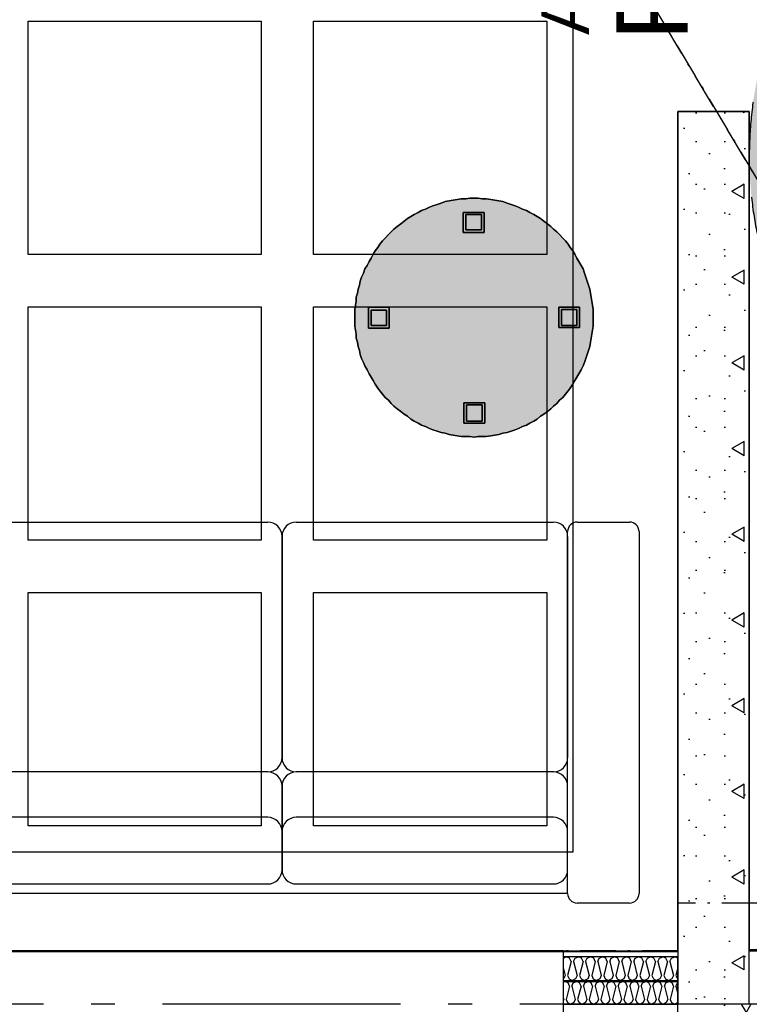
# Model space of a CAD drawing. Header units: millimetres. Extents: x -173281 to 144469, y -85977 to 83288.
# Tile 130 of 256: x -64811 to -63278, y -43812 to -41744. Entities that reach past the tile are written whole.
import ezdxf
from ezdxf.enums import TextEntityAlignment as Align

# ---------------------------------------------------------------- set-up
doc = ezdxf.new("R2010")
doc.units = ezdxf.units.MM
doc.header["$LTSCALE"] = 0.5
doc.header["$MEASUREMENT"] = 0
for name, pattern in [('Akselinje', [1500, 1000, -200, 100, -200]), ('Over snittplan', [260, 150, -50, 10, -50]), ('PLINE', [0]), ('Stipling', [400, 200, -200])]:
    doc.linetypes.add(name, pattern=pattern)
for name, color, linetype in [('00 Møblering fra Hellevang Kontorsystermer AS(Nye konstruksjoner)', 7, 'Continuous'), ('232- Ikke-bærende yttervegger (Skravur)(Nye konstruksjoner)', 7, 'Continuous'), ('232- Ikke-bærende yttervegger(Nye konstruksjoner)', 7, 'Continuous'), ('2411 Bærende innervegger betong', 7, 'Continuous'), ('2411 Bærende innervegger betong (Skravur)', 7, 'Continuous'), ('252- Gulv på grunn_ bunnplate', 7, 'Continuous'), ('256- Faste himlinger og overflatebehandling(Nye konstruksjoner)', 7, 'Continuous'), ('279- Annet fast inventar(Nye konstruksjoner)', 7, 'Continuous'), ('68-- Inventar (løst)(Nye konstruksjoner)', 7, 'Continuous'), ('82-- Modullinjer', 7, 'Continuous'), ('862- M___Nettoareal(Nye konstruksjoner)', 7, 'Continuous'), ('862- M___Nettoareal(Polylinje)(Nye konstruksjoner)', 7, 'Continuous'), ('862- M___Nettoareal(Tekst)(Nye konstruksjoner)', 7, 'Continuous')]:
    doc.layers.add(name, color=color, linetype=linetype)
doc.layers.add('236- Innvendig kledning og overflate(Nye konstruksjoner)', color=7, linetype='Continuous', lineweight=0)
doc.styles.add('GENERATED_STYLE_1', font='arial.ttf')
doc.styles.add('GENERATED_STYLE_2', font='arial.ttf')
pattern_1 = [(180, (0, 0), (0, 311.7692), [30, -150]), (180, (-90, -155.9), (0, 311.7692), [30, -150]), (240, (0, 0), (-270, 155.8846), [30, -150]), (240, (-180, 2e-14), (-270, 155.8846), [30, -150]), (300, (-30, 4e-15), (270, 155.8846), [30, -150]), (300, (-210, 3e-14), (270, 155.8846), [30, -150]), (180, (-4e-15, -30), (0, 60.000002), [0, -60, 0, -90.000004]), (225, (-30, -30), (-42.42641, 42.42641), [0, -45, 0, -75.000003])]

# ---------------------------------------------------------------- blocks, each defined once
blk = doc.blocks.new('Rektor_A-128_12', base_point=(-63439.8, -42454.1))
at = {"layer": '862- M___Nettoareal(Polylinje)(Nye konstruksjoner)', "linetype": 'PLINE', "flags": 128}
blk.add_lwpolyline([(-60435.7, -41799.4), (-60435.7, -39791.9), (-65073.2, -39791.9), (-65073.2, -43699.4), (-63428.2, -43699.4), (-63428.2, -41936.9), (-63278.2, -41936.9), (-63278.2, -43699.4), (-61485.7, -43699.4), (-61485.7, -41799.4)], close=True, dxfattribs=at)
at = {"layer": '862- M___Nettoareal(Tekst)(Nye konstruksjoner)', "style": 'GENERATED_STYLE_1'}
for tag, height, p in [('DUMMY_862', 150, (-63557.7, -41147.4)), ('ROOM_NAME', 150, (-63557.7, -41787.6)), ('DUMMY_861', 100, (-63714.8, -41387.3)), ('ROOM_NUMBER', 100, (-63714.8, -41776.2)), ('DUMMY_863', 100, (-63322, -41753.3))]:
    blk.add_attdef(tag, text='', height=height, rotation=90, dxfattribs=at).set_placement(p, align=Align.TOP_LEFT)
blk = doc.blocks.new('*X731')
at = {"layer": '232- Ikke-bærende yttervegger (Skravur)(Nye konstruksjoner)', "linetype": 'PLINE'}
for p, q in [((-63668.7, -43765.4), (-63665.5, -43763.9)), ((-63658.9, -43767.1), (-63665.5, -43763.9)), ((-63655.9, -43773.6), (-63662.9, -43801.7)), ((-63655.9, -43773.6), (-63658.9, -43767.1)), ((-63650.8, -43773.6), (-63647.8, -43767.1)), ((-63650.8, -43773.6), (-63643.8, -43801.7)), ((-63647.8, -43767.1), (-63641.2, -43763.9)), ((-63634.6, -43767.1), (-63641.2, -43763.9)), ((-63631.6, -43773.6), (-63638.7, -43801.7)), ((-63631.6, -43773.6), (-63634.6, -43767.1)), ((-63626.5, -43773.6), (-63623.6, -43767.1)), ((-63626.5, -43773.6), (-63619.5, -43801.7)), ((-63623.6, -43767.1), (-63616.9, -43763.9)), ((-63610.3, -43767.1), (-63616.9, -43763.9)), ((-63607.3, -43773.6), (-63614.4, -43801.7)), ((-63607.3, -43773.6), (-63610.3, -43767.1)), ((-63602.2, -43773.6), (-63599.3, -43767.1)), ((-63602.2, -43773.6), (-63595.2, -43801.7)), ((-63599.3, -43767.1), (-63592.7, -43763.9)), ((-63586, -43767.1), (-63592.7, -43763.9)), ((-63583.1, -43773.6), (-63590.1, -43801.7)), ((-63583.1, -43773.6), (-63586, -43767.1)), ((-63578, -43773.6), (-63575, -43767.1)), ((-63578, -43773.6), (-63570.9, -43801.7)), ((-63575, -43767.1), (-63568.4, -43763.9)), ((-63561.7, -43767.1), (-63568.4, -43763.9)), ((-63558.8, -43773.6), (-63565.8, -43801.7)), ((-63558.8, -43773.6), (-63561.7, -43767.1)), ((-63553.7, -43773.6), (-63550.7, -43767.1)), ((-63553.7, -43773.6), (-63546.6, -43801.7)), ((-63550.7, -43767.1), (-63544.1, -43763.9)), ((-63537.5, -43767.1), (-63544.1, -43763.9)), ((-63534.5, -43773.6), (-63541.5, -43801.7)), ((-63534.5, -43773.6), (-63537.5, -43767.1)), ((-63529.4, -43773.6), (-63526.4, -43767.1)), ((-63529.4, -43773.6), (-63522.4, -43801.7)), ((-63526.4, -43767.1), (-63519.8, -43763.9)), ((-63513.2, -43767.1), (-63519.8, -43763.9)), ((-63510.2, -43773.6), (-63517.3, -43801.7)), ((-63510.2, -43773.6), (-63513.2, -43767.1)), ((-63505.1, -43773.6), (-63502.2, -43767.1)), ((-63505.1, -43773.6), (-63498.1, -43801.7)), ((-63502.2, -43767.1), (-63495.5, -43763.9)), ((-63488.9, -43767.1), (-63495.5, -43763.9)), ((-63485.9, -43773.6), (-63493, -43801.7)), ((-63485.9, -43773.6), (-63488.9, -43767.1)), ((-63480.8, -43773.6), (-63477.9, -43767.1)), ((-63480.8, -43773.6), (-63473.8, -43801.7)), ((-63477.9, -43767.1), (-63471.2, -43763.9)), ((-63464.6, -43767.1), (-63471.2, -43763.9)), ((-63461.7, -43773.6), (-63468.7, -43801.7)), ((-63461.7, -43773.6), (-63464.6, -43767.1)), ((-63456.6, -43773.6), (-63453.6, -43767.1)), ((-63456.6, -43773.6), (-63449.5, -43801.7)), ((-63453.6, -43767.1), (-63447, -43763.9)), ((-63440.3, -43767.1), (-63447, -43763.9)), ((-63437.4, -43773.6), (-63444.4, -43801.7)), ((-63437.4, -43773.6), (-63440.3, -43767.1)), ((-63432.3, -43773.6), (-63429.3, -43767.1)), ((-63432.3, -43773.6), (-63428.2, -43790)), ((-63429.3, -43767.1), (-63428.2, -43766.5)), ((-63668.7, -43799.3), (-63668, -43801.7)), ((-63668, -43801.7), (-63668.7, -43803.1)), ((-63662.9, -43801.7), (-63660, -43808.2)), ((-63660, -43808.2), (-63653.4, -43811.9)), ((-63646.7, -43808.2), (-63653.4, -43811.9)), ((-63643.8, -43801.7), (-63646.7, -43808.2)), ((-63638.7, -43801.7), (-63635.7, -43808.2)), ((-63635.7, -43808.2), (-63629.1, -43811.9)), ((-63622.4, -43808.2), (-63629.1, -43811.9)), ((-63619.5, -43801.7), (-63622.4, -43808.2)), ((-63614.4, -43801.7), (-63611.4, -43808.2)), ((-63611.4, -43808.2), (-63604.8, -43811.9)), ((-63598.2, -43808.2), (-63604.8, -43811.9)), ((-63595.2, -43801.7), (-63598.2, -43808.2)), ((-63590.1, -43801.7), (-63587.1, -43808.2)), ((-63587.1, -43808.2), (-63580.5, -43811.9)), ((-63573.9, -43808.2), (-63580.5, -43811.9)), ((-63570.9, -43801.7), (-63573.9, -43808.2)), ((-63565.8, -43801.7), (-63562.9, -43808.2)), ((-63562.9, -43808.2), (-63556.2, -43811.9)), ((-63549.6, -43808.2), (-63556.2, -43811.9)), ((-63546.6, -43801.7), (-63549.6, -43808.2)), ((-63541.5, -43801.7), (-63538.6, -43808.2)), ((-63538.6, -43808.2), (-63531.9, -43811.9)), ((-63525.3, -43808.2), (-63531.9, -43811.9)), ((-63522.4, -43801.7), (-63525.3, -43808.2)), ((-63517.3, -43801.7), (-63514.3, -43808.2)), ((-63514.3, -43808.2), (-63507.7, -43811.9)), ((-63501, -43808.2), (-63507.7, -43811.9)), ((-63498.1, -43801.7), (-63501, -43808.2)), ((-63493, -43801.7), (-63490, -43808.2)), ((-63490, -43808.2), (-63483.4, -43811.9)), ((-63476.8, -43808.2), (-63483.4, -43811.9)), ((-63473.8, -43801.7), (-63476.8, -43808.2)), ((-63468.7, -43801.7), (-63465.7, -43808.2)), ((-63465.7, -43808.2), (-63459.1, -43811.9)), ((-63452.5, -43808.2), (-63459.1, -43811.9)), ((-63449.5, -43801.7), (-63452.5, -43808.2)), ((-63444.4, -43801.7), (-63441.5, -43808.2)), ((-63441.5, -43808.2), (-63434.8, -43811.9)), ((-63428.2, -43808.2), (-63434.8, -43811.9)), ((-63428.2, -43808.2), (-63428.2, -43808.2))]:
    blk.add_line(p, q, dxfattribs=at)
blk = doc.blocks.new('*X736')
at = {"layer": '232- Ikke-bærende yttervegger (Skravur)(Nye konstruksjoner)', "linetype": 'PLINE'}
for p, q in [((-63668.7, -43714.9), (-63662.5, -43711.9)), ((-63655.6, -43715.2), (-63662.5, -43711.9)), ((-63644.1, -43715.2), (-63637.2, -43711.9)), ((-63630.3, -43715.2), (-63637.2, -43711.9)), ((-63618.8, -43715.2), (-63611.9, -43711.9)), ((-63605, -43715.2), (-63611.9, -43711.9)), ((-63593.5, -43715.2), (-63586.6, -43711.9)), ((-63579.7, -43715.2), (-63586.6, -43711.9)), ((-63568.2, -43715.2), (-63561.3, -43711.9)), ((-63554.4, -43715.2), (-63561.3, -43711.9)), ((-63542.9, -43715.2), (-63536, -43711.9)), ((-63529.1, -43715.2), (-63536, -43711.9)), ((-63517.6, -43715.2), (-63510.7, -43711.9)), ((-63503.8, -43715.2), (-63510.7, -43711.9)), ((-63492.3, -43715.2), (-63485.4, -43711.9)), ((-63478.5, -43715.2), (-63485.4, -43711.9)), ((-63467, -43715.2), (-63460.1, -43711.9)), ((-63453.2, -43715.2), (-63460.1, -43711.9)), ((-63441.7, -43715.2), (-63434.8, -43711.9)), ((-63428.2, -43715.1), (-63434.8, -43711.9)), ((-63652.5, -43722), (-63659.8, -43751.3)), ((-63652.5, -43722), (-63655.6, -43715.2)), ((-63647.2, -43722), (-63644.1, -43715.2)), ((-63647.2, -43722), (-63639.8, -43751.3)), ((-63627.2, -43722), (-63634.5, -43751.3)), ((-63627.2, -43722), (-63630.3, -43715.2)), ((-63621.9, -43722), (-63618.8, -43715.2)), ((-63621.9, -43722), (-63614.5, -43751.3)), ((-63601.9, -43722), (-63609.2, -43751.3)), ((-63601.9, -43722), (-63605, -43715.2)), ((-63596.6, -43722), (-63593.5, -43715.2)), ((-63596.6, -43722), (-63589.2, -43751.3)), ((-63576.6, -43722), (-63583.9, -43751.3)), ((-63576.6, -43722), (-63579.7, -43715.2)), ((-63571.3, -43722), (-63568.2, -43715.2)), ((-63571.3, -43722), (-63563.9, -43751.3)), ((-63551.3, -43722), (-63558.6, -43751.3)), ((-63551.3, -43722), (-63554.4, -43715.2)), ((-63546, -43722), (-63542.9, -43715.2)), ((-63546, -43722), (-63538.7, -43751.3)), ((-63526, -43722), (-63533.3, -43751.3)), ((-63526, -43722), (-63529.1, -43715.2)), ((-63520.7, -43722), (-63517.6, -43715.2)), ((-63520.7, -43722), (-63513.4, -43751.3)), ((-63500.7, -43722), (-63508, -43751.3)), ((-63500.7, -43722), (-63503.8, -43715.2)), ((-63495.4, -43722), (-63492.3, -43715.2)), ((-63495.4, -43722), (-63488.1, -43751.3)), ((-63475.4, -43722), (-63482.8, -43751.3)), ((-63475.4, -43722), (-63478.5, -43715.2)), ((-63470.1, -43722), (-63467, -43715.2)), ((-63470.1, -43722), (-63462.8, -43751.3)), ((-63450.1, -43722), (-63457.5, -43751.3)), ((-63450.1, -43722), (-63453.2, -43715.2)), ((-63444.8, -43722), (-63441.7, -43715.2)), ((-63444.8, -43722), (-63437.5, -43751.3)), ((-63668.7, -43737.1), (-63665.1, -43751.3)), ((-63665.1, -43751.3), (-63668.2, -43758.1)), ((-63659.8, -43751.3), (-63656.7, -43758.1)), ((-63639.8, -43751.3), (-63642.9, -43758.1)), ((-63634.5, -43751.3), (-63631.4, -43758.1)), ((-63614.5, -43751.3), (-63617.6, -43758.1)), ((-63609.2, -43751.3), (-63606.1, -43758.1)), ((-63589.2, -43751.3), (-63592.3, -43758.1)), ((-63583.9, -43751.3), (-63580.8, -43758.1)), ((-63563.9, -43751.3), (-63567, -43758.1)), ((-63558.6, -43751.3), (-63555.5, -43758.1)), ((-63538.7, -43751.3), (-63541.7, -43758.1)), ((-63533.3, -43751.3), (-63530.3, -43758.1)), ((-63513.4, -43751.3), (-63516.4, -43758.1)), ((-63508, -43751.3), (-63505, -43758.1)), ((-63488.1, -43751.3), (-63491.1, -43758.1)), ((-63482.8, -43751.3), (-63479.7, -43758.1)), ((-63462.8, -43751.3), (-63465.9, -43758.1)), ((-63457.5, -43751.3), (-63454.4, -43758.1)), ((-63437.5, -43751.3), (-63440.6, -43758.1)), ((-63428.2, -43735.3), (-63432.2, -43751.3)), ((-63432.2, -43751.3), (-63429.1, -43758.1)), ((-63668.2, -43758.1), (-63668.7, -43758.3)), ((-63656.7, -43758.1), (-63649.8, -43761.9)), ((-63642.9, -43758.1), (-63649.8, -43761.9)), ((-63631.4, -43758.1), (-63624.5, -43761.9)), ((-63617.6, -43758.1), (-63624.5, -43761.9)), ((-63606.1, -43758.1), (-63599.2, -43761.9)), ((-63592.3, -43758.1), (-63599.2, -43761.9)), ((-63580.8, -43758.1), (-63573.9, -43761.9)), ((-63567, -43758.1), (-63573.9, -43761.9)), ((-63555.5, -43758.1), (-63548.6, -43761.9)), ((-63541.7, -43758.1), (-63548.6, -43761.9)), ((-63530.3, -43758.1), (-63523.3, -43761.9)), ((-63516.4, -43758.1), (-63523.3, -43761.9)), ((-63505, -43758.1), (-63498.1, -43761.9)), ((-63491.1, -43758.1), (-63498.1, -43761.9)), ((-63479.7, -43758.1), (-63472.8, -43761.9)), ((-63465.9, -43758.1), (-63472.8, -43761.9)), ((-63454.4, -43758.1), (-63447.5, -43761.9)), ((-63440.6, -43758.1), (-63447.5, -43761.9)), ((-63429.1, -43758.1), (-63428.2, -43758.6))]:
    blk.add_line(p, q, dxfattribs=at)
blk = doc.blocks.new('Standard grid marker[192]', base_point=(20939.5, -43811.9))
at = {"layer": '82-- Modullinjer', "linetype": 'Akselinje'}
blk.add_line((20739.5, -43811.9), (-81321.3, -43811.9), dxfattribs=at)
at = {"layer": '82-- Modullinjer', "style": 'GENERATED_STYLE_2'}
for tag, p in [('AC_MarkerText_1_1', (-81898.8, -43851.9)), ('AC_MarkerText_1_0', (21062, -43851.9))]:
    blk.add_attdef(tag, text='', height=175, rotation=90, dxfattribs=at).set_placement(p, align=Align.TOP_CENTER)
blk = doc.blocks.new('Sofa[255]', base_point=(-63509.7, -42799.2))
at = {"layer": '68-- Inventar (løst)(Nye konstruksjoner)', "linetype": 'PLINE'}
for p, q in [((-64989.7, -42799.2), (-64879.7, -42799.2)), ((-64829.7, -42799.2), (-64289.7, -42799.2)), ((-64229.7, -42799.2), (-63689.7, -42799.2)), ((-63639.7, -42799.2), (-63529.7, -42799.2)), ((-65009.7, -43579.2), (-65009.7, -42819.2)), ((-64859.7, -42819.2), (-64859.7, -43579.2)), ((-63659.7, -43579.2), (-63659.7, -42819.2)), ((-63509.7, -42819.2), (-63509.7, -43579.2)), ((-64859.7, -43293.9), (-64859.7, -42829.2)), ((-64259.7, -43293.9), (-64259.7, -42829.2)), ((-64259.7, -42829.2), (-64259.7, -43293.9)), ((-63659.7, -42829.2), (-63659.7, -43293.9)), ((-64289.7, -43323.9), (-64829.7, -43323.9)), ((-64289.7, -43323.9), (-64829.7, -43323.9)), ((-63689.7, -43323.9), (-64229.7, -43323.9)), ((-63689.7, -43323.9), (-64229.7, -43323.9)), ((-64859.7, -43353.9), (-64859.7, -43529.2)), ((-64259.7, -43353.9), (-64259.7, -43529.2)), ((-64259.7, -43529.2), (-64259.7, -43353.9)), ((-63659.7, -43529.2), (-63659.7, -43353.9)), ((-64289.7, -43419.2), (-64829.7, -43419.2)), ((-63689.7, -43419.2), (-64229.7, -43419.2)), ((-64829.7, -43559.2), (-64289.7, -43559.2)), ((-64229.7, -43559.2), (-63689.7, -43559.2)), ((-63659.7, -43579.2), (-64859.7, -43579.2)), ((-64879.7, -43599.2), (-64989.7, -43599.2)), ((-63529.7, -43599.2), (-63639.7, -43599.2))]:
    blk.add_line(p, q, dxfattribs=at)
for centre, radius, start, end in [((-64989.7, -42819.2), 20, 90, 180), ((-64879.7, -42819.2), 20, 0, 90), ((-64829.7, -42829.2), 30, 90, 180), ((-64289.7, -42829.2), 30, 0, 90), ((-64229.7, -42829.2), 30, 90, 180), ((-63689.7, -42829.2), 30, 0, 90), ((-63639.7, -42819.2), 20, 90, 180), ((-63529.7, -42819.2), 20, 0, 90), ((-64829.7, -43293.9), 30, 180, 270), ((-64289.7, -43293.9), 30, 270, 0), ((-64229.7, -43293.9), 30, 180, 270), ((-63689.7, -43293.9), 30, 270, 0), ((-64829.7, -43353.9), 30, 90, 180), ((-64289.7, -43353.9), 30, 0, 90), ((-64229.7, -43353.9), 30, 90, 180), ((-63689.7, -43353.9), 30, 0, 90), ((-64829.7, -43449.2), 30, 90, 180), ((-64289.7, -43449.2), 30, 0, 90), ((-64229.7, -43449.2), 30, 90, 180), ((-63689.7, -43449.2), 30, 0, 90), ((-64829.7, -43529.2), 30, 180, 270), ((-64289.7, -43529.2), 30, 270, 0), ((-64229.7, -43529.2), 30, 180, 270), ((-63689.7, -43529.2), 30, 270, 0), ((-64989.7, -43579.2), 20, 180, 270), ((-64879.7, -43579.2), 20, 270, 0), ((-63639.7, -43579.2), 20, 180, 270), ((-63529.7, -43579.2), 20, 270, 0)]:
    blk.add_arc(centre, radius, start, end, dxfattribs=at)
blk = doc.blocks.new('Skilt handikap[302]', base_point=(-63278.2, -42830.5))
at = {"layer": '279- Annet fast inventar(Nye konstruksjoner)', "linetype": 'Continuous'}
blk.add_hatch(color=256, dxfattribs=at).paths.add_polyline_path([(-61678.2, -42030.5, 1), (-63278.2, -42030.5, 1)])
at = {"layer": '279- Annet fast inventar(Nye konstruksjoner)', "linetype": 'Stipling', "flags": 128}
blk.add_lwpolyline([(-61678.2, -42030.5, 1), (-63278.2, -42030.5, 1)], format="xyb", close=True, dxfattribs=at)

msp = doc.modelspace()

# ---------------------------------------------------------------- hatches: boundary and pattern name
at = {"layer": '00 Møblering fra Hellevang Kontorsystermer AS(Nye konstruksjoner)', "linetype": 'Continuous'}
for points in [[(-63606.2, -42369.3), (-63606.2, -42379.2), (-63606.2, -42387.7), (-63607.6, -42396.2), (-63609, -42404.7), (-63610.4, -42413.2), (-63611.8, -42421.6), (-63613.3, -42430.1), (-63616.1, -42438.6), (-63618.9, -42447.1), (-63621.7, -42455.6), (-63624.6, -42464), (-63627.4, -42471.1), (-63631.6, -42479.6), (-63635.9, -42488.1), (-63640.1, -42495.1), (-63644.4, -42502.2), (-63648.6, -42509.3), (-63654.3, -42517.8), (-63658.5, -42523.4), (-63664.1, -42530.5), (-63669.8, -42537.5), (-63676.9, -42543.2), (-63682.5, -42550.3), (-63689.6, -42555.9), (-63695.2, -42561.6), (-63702.3, -42567.2), (-63709.4, -42572.9), (-63716.4, -42577.1), (-63723.5, -42582.8), (-63730.6, -42587), (-63739.1, -42591.3), (-63746.1, -42595.5), (-63754.6, -42598.3), (-63763.1, -42602.6), (-63770.2, -42605.4), (-63778.6, -42608.2), (-63787.1, -42611), (-63795.6, -42612.5), (-63804.1, -42615.3), (-63812.6, -42616.7), (-63821, -42618.1), (-63830.9, -42619.5), (-63839.4, -42619.5), (-63847.9, -42619.5), (-63856.4, -42620.9), (-63864.9, -42619.5), (-63873.3, -42619.5), (-63883.2, -42619.5), (-63891.7, -42618.1), (-63900.2, -42616.7), (-63908.7, -42615.3), (-63917.2, -42612.5), (-63925.6, -42611), (-63934.1, -42608.2), (-63942.6, -42605.4), (-63949.7, -42602.6), (-63958.1, -42598.3), (-63966.6, -42595.5), (-63973.7, -42591.3), (-63982.2, -42587), (-63989.2, -42582.8), (-63996.3, -42577.1), (-64003.4, -42572.9), (-64010.4, -42567.2), (-64017.5, -42561.6), (-64024.6, -42555.9), (-64030.2, -42550.3), (-64035.9, -42543.2), (-64043, -42537.5), (-64048.6, -42530.5), (-64054.3, -42523.4), (-64058.5, -42517.8), (-64064.2, -42509.3), (-64068.4, -42502.2), (-64072.6, -42495.1), (-64076.9, -42488.1), (-64081.1, -42479.6), (-64085.4, -42471.1), (-64088.2, -42464), (-64092.4, -42455.6), (-64095.3, -42447.1), (-64096.7, -42438.6), (-64099.5, -42430.1), (-64100.9, -42421.6), (-64103.7, -42413.2), (-64103.7, -42404.7), (-64105.1, -42396.2), (-64106.6, -42387.7), (-64106.6, -42379.2), (-64106.6, -42369.3), (-64106.6, -42360.9), (-64106.6, -42352.4), (-64105.1, -42343.9), (-64103.7, -42335.4), (-64103.7, -42326.9), (-64100.9, -42318.5), (-64099.5, -42310), (-64096.7, -42301.5), (-64095.3, -42293), (-64092.4, -42284.5), (-64088.2, -42276.1), (-64085.4, -42267.6), (-64081.1, -42260.5), (-64076.9, -42252), (-64072.6, -42245), (-64068.4, -42236.5), (-64064.2, -42229.4), (-64058.5, -42222.3), (-64054.3, -42215.3), (-64048.6, -42208.2), (-64043, -42202.6), (-64035.9, -42195.5), (-64030.2, -42189.8), (-64024.6, -42184.2), (-64017.5, -42178.5), (-64010.4, -42172.9), (-64003.4, -42167.2), (-63996.3, -42161.6), (-63989.2, -42157.3), (-63982.2, -42153.1), (-63973.7, -42148.8), (-63966.6, -42144.6), (-63958.1, -42141.8), (-63949.7, -42137.5), (-63942.6, -42134.7), (-63934.1, -42131.9), (-63925.6, -42129.1), (-63917.2, -42126.2), (-63908.7, -42124.8), (-63900.2, -42123.4), (-63891.7, -42122), (-63883.2, -42120.6), (-63873.3, -42120.6), (-63864.9, -42119.2), (-63856.4, -42119.2), (-63847.9, -42119.2), (-63839.4, -42120.6), (-63830.9, -42120.6), (-63821, -42122), (-63812.6, -42123.4), (-63804.1, -42124.8), (-63795.6, -42126.2), (-63787.1, -42129.1), (-63778.6, -42131.9), (-63770.2, -42134.7), (-63763.1, -42137.5), (-63754.6, -42141.8), (-63746.1, -42144.6), (-63739.1, -42148.8), (-63730.6, -42153.1), (-63723.5, -42157.3), (-63716.4, -42161.6), (-63709.4, -42167.2), (-63702.3, -42172.9), (-63695.2, -42178.5), (-63689.6, -42184.2), (-63682.5, -42189.8), (-63676.9, -42195.5), (-63669.8, -42202.6), (-63664.1, -42208.2), (-63658.5, -42215.3), (-63654.3, -42222.3), (-63648.6, -42229.4), (-63644.4, -42236.5), (-63640.1, -42245), (-63635.9, -42252), (-63631.6, -42260.5), (-63627.4, -42267.6), (-63624.6, -42276.1), (-63621.7, -42284.5), (-63618.9, -42293), (-63616.1, -42301.5), (-63613.3, -42310), (-63611.8, -42318.5), (-63610.4, -42326.9), (-63609, -42335.4), (-63607.6, -42343.9), (-63606.2, -42352.4), (-63606.2, -42360.9)], [(-63835.2, -42148.8), (-63835.2, -42191.2), (-63879, -42191.2), (-63879, -42148.8)], [(-63840.8, -42153.1), (-63840.8, -42185.6), (-63873.3, -42185.6), (-63873.3, -42153.1)], [(-64078.3, -42348.1), (-64034.5, -42348.1), (-64034.5, -42392), (-64078.3, -42392)], [(-63634.5, -42390.5), (-63678.3, -42390.5), (-63678.3, -42348.1), (-63634.5, -42348.1)], [(-64072.6, -42353.8), (-64040.1, -42353.8), (-64040.1, -42386.3), (-64072.6, -42386.3)], [(-63640.1, -42386.3), (-63672.6, -42386.3), (-63672.6, -42352.4), (-63640.1, -42352.4)], [(-63877.6, -42591.3), (-63877.6, -42548.9), (-63833.8, -42548.9), (-63833.8, -42591.3)], [(-63871.9, -42587), (-63871.9, -42553.1), (-63839.4, -42553.1), (-63839.4, -42587)]]:
    msp.add_hatch(color=256, dxfattribs=at).paths.add_polyline_path(points)
at = {"layer": '232- Ikke-bærende yttervegger (Skravur)(Nye konstruksjoner)', "linetype": 'Continuous'}
h = msp.add_hatch(dxfattribs=at)
h.set_pattern_fill('Gips', color=256, style=0, pattern_type=2)
h.set_pattern_definition([(0, (0, 0), (0, 86.60254), [0, -50]), (0, (25, 43.3), (0, 86.60254), [0, -50])])
h.paths.add_polyline_path([(-63428.2, -43699.4), (-63668.7, -43699.4), (-63668.7, -43711.9), (-63428.2, -43711.9)])
msp.add_hatch(color=256, dxfattribs=at).paths.add_polyline_path([(-63428.2, -43761.9), (-63668.7, -43761.9), (-63668.7, -43763.9), (-63428.2, -43763.9)])
at = {"layer": '2411 Bærende innervegger betong (Skravur)', "linetype": 'Continuous'}
h = msp.add_hatch(dxfattribs=at)
h.set_pattern_fill('Betong_strukturell', color=256, style=0, pattern_type=2)
h.set_pattern_definition([(90, (0, 0), (-311.7692, 0), [30, -150]), (90, (-155.9, 90), (-311.7692, 0), [30, -150]), (150, (0, 0), (155.8846, 270), [30, -150]), (150, (1e-14, 180), (155.8846, 270), [30, -150]), (210, (2e-15, 30), (-155.8846, 270), [30, -150]), (210, (1e-14, 210), (-155.8846, 270), [30, -150]), (90, (-30, 2e-15), (-60.000002, 0), [0, -60, 0, -90.000004]), (135, (-30, 30), (42.42641, 42.42641), [0, -45, 0, -75.000003])])
h.paths.add_polyline_path([(-63278.2, -43811.9), (-63278.2, -41936.9), (-63428.2, -41936.9), (-63428.2, -43811.9)])
h = msp.add_hatch(dxfattribs=at)
h.set_pattern_fill('Betong_strukturell', color=256, style=0, pattern_type=2)
h.set_pattern_definition(pattern_1)
h.paths.add_polyline_path([(-63278.2, -43811.9), (-63428.2, -43811.9), (-63428.2, -44011.9)])
h = msp.add_hatch(dxfattribs=at)
h.set_pattern_fill('Betong_strukturell', color=256, style=0, pattern_type=2)
h.set_pattern_definition(pattern_1)
h.paths.add_polyline_path([(-63278.2, -43811.9), (-63428.2, -44011.9), (-63278.2, -44011.9)])
h = msp.add_hatch(dxfattribs=at)
h.set_pattern_fill('Betong_strukturell', color=256, style=0, pattern_type=2)
h.set_pattern_definition(pattern_1)
h.paths.add_polyline_path([(-63278.2, -44011.9), (-61378.2, -44011.9), (-61378.2, -43811.9), (-63278.2, -43811.9)])

# ---------------------------------------------------------------- linework, layer by layer
at = {"layer": '00 Møblering fra Hellevang Kontorsystermer AS(Nye konstruksjoner)', "linetype": 'PLINE', "flags": 128}
for points in [[(-63606.2, -42369.3), (-63606.2, -42379.2), (-63606.2, -42387.7), (-63607.6, -42396.2), (-63609, -42404.7), (-63610.4, -42413.2), (-63611.8, -42421.6), (-63613.3, -42430.1), (-63616.1, -42438.6), (-63618.9, -42447.1), (-63621.7, -42455.6), (-63624.6, -42464), (-63627.4, -42471.1), (-63631.6, -42479.6), (-63635.9, -42488.1), (-63640.1, -42495.1), (-63644.4, -42502.2), (-63648.6, -42509.3), (-63654.3, -42517.8), (-63658.5, -42523.4), (-63664.1, -42530.5), (-63669.8, -42537.5), (-63676.9, -42543.2), (-63682.5, -42550.3), (-63689.6, -42555.9), (-63695.2, -42561.6), (-63702.3, -42567.2), (-63709.4, -42572.9), (-63716.4, -42577.1), (-63723.5, -42582.8), (-63730.6, -42587), (-63739.1, -42591.3), (-63746.1, -42595.5), (-63754.6, -42598.3), (-63763.1, -42602.6), (-63770.2, -42605.4), (-63778.6, -42608.2), (-63787.1, -42611), (-63795.6, -42612.5), (-63804.1, -42615.3), (-63812.6, -42616.7), (-63821, -42618.1), (-63830.9, -42619.5), (-63839.4, -42619.5), (-63847.9, -42619.5), (-63856.4, -42620.9), (-63864.9, -42619.5), (-63873.3, -42619.5), (-63883.2, -42619.5), (-63891.7, -42618.1), (-63900.2, -42616.7), (-63908.7, -42615.3), (-63917.2, -42612.5), (-63925.6, -42611), (-63934.1, -42608.2), (-63942.6, -42605.4), (-63949.7, -42602.6), (-63958.1, -42598.3), (-63966.6, -42595.5), (-63973.7, -42591.3), (-63982.2, -42587), (-63989.2, -42582.8), (-63996.3, -42577.1), (-64003.4, -42572.9), (-64010.4, -42567.2), (-64017.5, -42561.6), (-64024.6, -42555.9), (-64030.2, -42550.3), (-64035.9, -42543.2), (-64043, -42537.5), (-64048.6, -42530.5), (-64054.3, -42523.4), (-64058.5, -42517.8), (-64064.2, -42509.3), (-64068.4, -42502.2), (-64072.6, -42495.1), (-64076.9, -42488.1), (-64081.1, -42479.6), (-64085.4, -42471.1), (-64088.2, -42464), (-64092.4, -42455.6), (-64095.3, -42447.1), (-64096.7, -42438.6), (-64099.5, -42430.1), (-64100.9, -42421.6), (-64103.7, -42413.2), (-64103.7, -42404.7), (-64105.1, -42396.2), (-64106.6, -42387.7), (-64106.6, -42379.2), (-64106.6, -42369.3), (-64106.6, -42360.9), (-64106.6, -42352.4), (-64105.1, -42343.9), (-64103.7, -42335.4), (-64103.7, -42326.9), (-64100.9, -42318.5), (-64099.5, -42310), (-64096.7, -42301.5), (-64095.3, -42293), (-64092.4, -42284.5), (-64088.2, -42276.1), (-64085.4, -42267.6), (-64081.1, -42260.5), (-64076.9, -42252), (-64072.6, -42245), (-64068.4, -42236.5), (-64064.2, -42229.4), (-64058.5, -42222.3), (-64054.3, -42215.3), (-64048.6, -42208.2), (-64043, -42202.6), (-64035.9, -42195.5), (-64030.2, -42189.8), (-64024.6, -42184.2), (-64017.5, -42178.5), (-64010.4, -42172.9), (-64003.4, -42167.2), (-63996.3, -42161.6), (-63989.2, -42157.3), (-63982.2, -42153.1), (-63973.7, -42148.8), (-63966.6, -42144.6), (-63958.1, -42141.8), (-63949.7, -42137.5), (-63942.6, -42134.7), (-63934.1, -42131.9), (-63925.6, -42129.1), (-63917.2, -42126.2), (-63908.7, -42124.8), (-63900.2, -42123.4), (-63891.7, -42122), (-63883.2, -42120.6), (-63873.3, -42120.6), (-63864.9, -42119.2), (-63856.4, -42119.2), (-63847.9, -42119.2), (-63839.4, -42120.6), (-63830.9, -42120.6), (-63821, -42122), (-63812.6, -42123.4), (-63804.1, -42124.8), (-63795.6, -42126.2), (-63787.1, -42129.1), (-63778.6, -42131.9), (-63770.2, -42134.7), (-63763.1, -42137.5), (-63754.6, -42141.8), (-63746.1, -42144.6), (-63739.1, -42148.8), (-63730.6, -42153.1), (-63723.5, -42157.3), (-63716.4, -42161.6), (-63709.4, -42167.2), (-63702.3, -42172.9), (-63695.2, -42178.5), (-63689.6, -42184.2), (-63682.5, -42189.8), (-63676.9, -42195.5), (-63669.8, -42202.6), (-63664.1, -42208.2), (-63658.5, -42215.3), (-63654.3, -42222.3), (-63648.6, -42229.4), (-63644.4, -42236.5), (-63640.1, -42245), (-63635.9, -42252), (-63631.6, -42260.5), (-63627.4, -42267.6), (-63624.6, -42276.1), (-63621.7, -42284.5), (-63618.9, -42293), (-63616.1, -42301.5), (-63613.3, -42310), (-63611.8, -42318.5), (-63610.4, -42326.9), (-63609, -42335.4), (-63607.6, -42343.9), (-63606.2, -42352.4), (-63606.2, -42360.9)], [(-63835.2, -42148.8), (-63835.2, -42191.2), (-63879, -42191.2), (-63879, -42148.8)], [(-63840.8, -42153.1), (-63840.8, -42185.6), (-63873.3, -42185.6), (-63873.3, -42153.1)], [(-64078.3, -42348.1), (-64034.5, -42348.1), (-64034.5, -42392), (-64078.3, -42392)], [(-63634.5, -42390.5), (-63678.3, -42390.5), (-63678.3, -42348.1), (-63634.5, -42348.1)], [(-64072.6, -42353.8), (-64040.1, -42353.8), (-64040.1, -42386.3), (-64072.6, -42386.3)], [(-63640.1, -42386.3), (-63672.6, -42386.3), (-63672.6, -42352.4), (-63640.1, -42352.4)], [(-63877.6, -42591.3), (-63877.6, -42548.9), (-63833.8, -42548.9), (-63833.8, -42591.3)], [(-63871.9, -42587), (-63871.9, -42553.1), (-63839.4, -42553.1), (-63839.4, -42587)]]:
    msp.add_lwpolyline(points, close=True, dxfattribs=at)
at = {"layer": '00 Møblering fra Hellevang Kontorsystermer AS(Nye konstruksjoner)', "linetype": 'PLINE'}
for points in [[(-63606.2, -42369.3), (-63606.2, -42360.9), (-63606.2, -42352.4), (-63607.6, -42343.9), (-63609, -42335.4), (-63610.4, -42326.9), (-63611.8, -42318.5), (-63613.3, -42310), (-63616.1, -42301.5), (-63618.9, -42293), (-63621.7, -42284.5), (-63624.6, -42276.1), (-63627.4, -42267.6), (-63631.6, -42260.5), (-63635.9, -42252), (-63640.1, -42245), (-63644.4, -42236.5), (-63648.6, -42229.4), (-63654.3, -42222.3), (-63658.5, -42215.3), (-63664.1, -42208.2), (-63669.8, -42202.6), (-63676.9, -42195.5), (-63682.5, -42189.8), (-63689.6, -42184.2), (-63695.2, -42178.5), (-63702.3, -42172.9), (-63709.4, -42167.2), (-63716.4, -42161.6), (-63723.5, -42157.3), (-63730.6, -42153.1), (-63739.1, -42148.8), (-63746.1, -42144.6), (-63754.6, -42141.8), (-63763.1, -42137.5), (-63770.2, -42134.7), (-63778.6, -42131.9), (-63787.1, -42129.1), (-63795.6, -42126.2), (-63804.1, -42124.8), (-63812.6, -42123.4), (-63821, -42122), (-63830.9, -42120.6), (-63839.4, -42120.6), (-63847.9, -42119.2), (-63856.4, -42119.2), (-63864.9, -42119.2), (-63873.3, -42120.6), (-63883.2, -42120.6), (-63891.7, -42122), (-63900.2, -42123.4), (-63908.7, -42124.8), (-63917.2, -42126.2), (-63925.6, -42129.1), (-63934.1, -42131.9), (-63942.6, -42134.7), (-63949.7, -42137.5), (-63958.1, -42141.8), (-63966.6, -42144.6), (-63973.7, -42148.8), (-63982.2, -42153.1), (-63989.2, -42157.3), (-63996.3, -42161.6), (-64003.4, -42167.2), (-64010.4, -42172.9), (-64017.5, -42178.5), (-64024.6, -42184.2), (-64030.2, -42189.8), (-64035.9, -42195.5), (-64043, -42202.6), (-64048.6, -42208.2), (-64054.3, -42215.3), (-64058.5, -42222.3), (-64064.2, -42229.4), (-64068.4, -42236.5), (-64072.6, -42245), (-64076.9, -42252), (-64081.1, -42260.5), (-64085.4, -42267.6), (-64088.2, -42276.1), (-64092.4, -42284.5), (-64095.3, -42293), (-64096.7, -42301.5), (-64099.5, -42310), (-64100.9, -42318.5), (-64103.7, -42326.9), (-64103.7, -42335.4), (-64105.1, -42343.9), (-64106.6, -42352.4), (-64106.6, -42360.9), (-64106.6, -42369.3), (-64106.6, -42379.2), (-64106.6, -42387.7), (-64105.1, -42396.2), (-64103.7, -42404.7), (-64103.7, -42413.2), (-64100.9, -42421.6), (-64099.5, -42430.1), (-64096.7, -42438.6), (-64095.3, -42447.1), (-64092.4, -42455.6), (-64088.2, -42464), (-64085.4, -42471.1), (-64081.1, -42479.6), (-64076.9, -42488.1), (-64072.6, -42495.1), (-64068.4, -42502.2), (-64064.2, -42509.3), (-64058.5, -42517.8), (-64054.3, -42523.4), (-64048.6, -42530.5), (-64043, -42537.5), (-64035.9, -42543.2), (-64030.2, -42550.3), (-64024.6, -42555.9), (-64017.5, -42561.6), (-64010.4, -42567.2), (-64003.4, -42572.9), (-63996.3, -42577.1), (-63989.2, -42582.8), (-63982.2, -42587), (-63973.7, -42591.3), (-63966.6, -42595.5), (-63958.1, -42598.3), (-63949.7, -42602.6), (-63942.6, -42605.4), (-63934.1, -42608.2), (-63925.6, -42611), (-63917.2, -42612.5), (-63908.7, -42615.3), (-63900.2, -42616.7), (-63891.7, -42618.1), (-63883.2, -42619.5), (-63873.3, -42619.5), (-63864.9, -42619.5), (-63856.4, -42620.9), (-63847.9, -42619.5), (-63839.4, -42619.5), (-63830.9, -42619.5), (-63821, -42618.1), (-63812.6, -42616.7), (-63804.1, -42615.3), (-63795.6, -42612.5), (-63787.1, -42611), (-63778.6, -42608.2), (-63770.2, -42605.4), (-63763.1, -42602.6), (-63754.6, -42598.3), (-63746.1, -42595.5), (-63739.1, -42591.3), (-63730.6, -42587), (-63723.5, -42582.8), (-63716.4, -42577.1), (-63709.4, -42572.9), (-63702.3, -42567.2), (-63695.2, -42561.6), (-63689.6, -42555.9), (-63682.5, -42550.3), (-63676.9, -42543.2), (-63669.8, -42537.5), (-63664.1, -42530.5), (-63658.5, -42523.4), (-63654.3, -42517.8), (-63648.6, -42509.3), (-63644.4, -42502.2), (-63640.1, -42495.1), (-63635.9, -42488.1), (-63631.6, -42479.6), (-63627.4, -42471.1), (-63624.6, -42464), (-63621.7, -42455.6), (-63618.9, -42447.1), (-63616.1, -42438.6), (-63613.3, -42430.1), (-63611.8, -42421.6), (-63610.4, -42413.2), (-63609, -42404.7), (-63607.6, -42396.2), (-63606.2, -42387.7), (-63606.2, -42379.2)], [(-63835.2, -42148.8), (-63879, -42148.8), (-63879, -42191.2), (-63835.2, -42191.2)], [(-63840.8, -42153.1), (-63873.3, -42153.1), (-63873.3, -42185.6), (-63840.8, -42185.6)], [(-64078.3, -42348.1), (-64078.3, -42392), (-64034.5, -42392), (-64034.5, -42348.1)], [(-63634.5, -42390.5), (-63634.5, -42348.1), (-63678.3, -42348.1), (-63678.3, -42390.5)], [(-64072.6, -42353.8), (-64072.6, -42386.3), (-64040.1, -42386.3), (-64040.1, -42353.8)], [(-63640.1, -42386.3), (-63640.1, -42352.4), (-63672.6, -42352.4), (-63672.6, -42386.3)], [(-63877.6, -42591.3), (-63833.8, -42591.3), (-63833.8, -42548.9), (-63877.6, -42548.9)], [(-63871.9, -42587), (-63839.4, -42587), (-63839.4, -42553.1), (-63871.9, -42553.1)]]:
    msp.add_lwpolyline(points, close=True, dxfattribs=at)
at = {"layer": '232- Ikke-bærende yttervegger(Nye konstruksjoner)', "linetype": 'PLINE'}
for p, q in [((-63428.2, -43711.9), (-63668.7, -43711.9)), ((-63668.7, -43761.9), (-63428.2, -43761.9)), ((-63668.7, -43763.9), (-63428.2, -43763.9))]:
    msp.add_line(p, q, dxfattribs=at)
at = {"layer": '232- Ikke-bærende yttervegger(Nye konstruksjoner)', "linetype": 'PLINE', "flags": 128}
for points in [[(-63668.7, -43699.4), (-64888.7, -43699.4)], [(-63668.7, -43711.9), (-63668.7, -43699.4)], [(-63668.7, -43761.9), (-63668.7, -43711.9)], [(-63428.2, -43761.9), (-63428.2, -43711.9)], [(-63668.7, -43763.9), (-63668.7, -43761.9)], [(-63668.7, -43811.9), (-63668.7, -43763.9)], [(-63428.2, -43763.9), (-63428.2, -43761.9)], [(-63428.2, -43811.9), (-63428.2, -43763.9)], [(-63668.7, -43961.9), (-63668.7, -43811.9)], [(-63668.7, -43811.9), (-63428.2, -43811.9)]]:
    msp.add_lwpolyline(points, dxfattribs=at)
at = {"layer": '236- Innvendig kledning og overflate(Nye konstruksjoner)', "linetype": 'PLINE', "flags": 128}
for points in [[(-63428.2, -43699.4), (-63668.7, -43699.4)], [(-63428.2, -43711.9), (-63428.2, -43699.4)]]:
    msp.add_lwpolyline(points, dxfattribs=at)
at = {"layer": '2411 Bærende innervegger betong', "linetype": 'PLINE', "flags": 128}
for points in [[(-63278.2, -41936.9), (-63428.2, -41936.9)], [(-63428.2, -41936.9), (-63428.2, -43811.9)], [(-63278.2, -43811.9), (-63278.2, -41936.9)], [(-63428.2, -44011.9), (-63428.2, -43811.9)], [(-61378.2, -43811.9), (-63278.2, -43811.9)]]:
    msp.add_lwpolyline(points, dxfattribs=at)
at = {"layer": '252- Gulv på grunn_ bunnplate', "linetype": 'PLINE', "flags": 128}
msp.add_lwpolyline([(-77653.7, -28236.4), (-76468.2, -28236.4), (-76468.2, -25956.9), (-68648.2, -25956.9), (-68648.2, -14971.9), (-68648.2, -14846.9), (-70768.2, -14846.9), (-70768.2, -11941.9), (-75053.7, -11941.9), (-75053.7, 2273.1), (-74818.2, 2273.1), (-74818.2, 4673.1), (-63042.7, 4673.1), (-63042.7, 2373.1), (-61492.7, 2373.1), (-61492.7, -15001.9), (-65023.2, -15001.9), (-65023.2, -14971.9), (-65037.7, -14971.9), (-65037.7, -25831.9), (-61478.2, -25831.9), (-61478.2, -37386.4), (-60337.7, -37386.4), (-60337.7, -41897.4), (-61487.7, -41897.4), (-61487.7, -43697.4), (-63278.2, -43697.4), (-63278.2, -41936.9), (-63428.2, -41936.9), (-63428.2, -43701.9), (-65168.2, -43701.9), (-65168.2, -43797.4), (-71027.7, -43797.4), (-71027.7, -44997.4), (-75013.7, -44997.4), (-75013.7, -43797.4), (-76238.2, -43797.4), (-76238.2, -38801.9), (-77653.7, -38801.9)], close=True, dxfattribs=at)
at = {"layer": '256- Faste himlinger og overflatebehandling(Nye konstruksjoner)', "linetype": 'Over snittplan', "flags": 128}
for points in [[(-62351, -43599.4), (-64631.9, -39791.9)], [(-64631.9, -39791.9), (-62351, -43599.4)], [(-63428.2, -43599.4), (-63428.2, -43699.4)], [(-62351, -43599.4), (-63428.2, -43599.4)], [(-63428.2, -43699.4), (-65073.2, -43699.4)]]:
    msp.add_lwpolyline(points, dxfattribs=at)
at = {"layer": '256- Faste himlinger og overflatebehandling(Nye konstruksjoner)', "linetype": 'PLINE'}
for points in [[(-63648.2, -43491.9), (-63648.2, -41691.9), (-64248.2, -41691.9), (-64248.2, -41091.9), (-64848.2, -41091.9), (-64848.2, -43491.9)], [(-64303.2, -42236.9), (-64793.2, -42236.9), (-64793.2, -41746.9), (-64303.2, -41746.9)], [(-63703.2, -42236.9), (-64193.2, -42236.9), (-64193.2, -41746.9), (-63703.2, -41746.9)], [(-64303.2, -42836.9), (-64793.2, -42836.9), (-64793.2, -42346.9), (-64303.2, -42346.9)], [(-63703.2, -42836.9), (-64193.2, -42836.9), (-64193.2, -42346.9), (-63703.2, -42346.9)], [(-64303.2, -43436.9), (-64793.2, -43436.9), (-64793.2, -42946.9), (-64303.2, -42946.9)], [(-63703.2, -43436.9), (-64193.2, -43436.9), (-64193.2, -42946.9), (-63703.2, -42946.9)]]:
    msp.add_lwpolyline(points, close=True, dxfattribs=at)

# ---------------------------------------------------------------- block references
at = {"layer": '232- Ikke-bærende yttervegger(Nye konstruksjoner)'}
for name in ['*X736', '*X731']:
    msp.add_blockref(name, (0, 0), dxfattribs=at)
at = {"layer": '279- Annet fast inventar(Nye konstruksjoner)', "linetype": 'PLINE'}
msp.add_blockref('Skilt handikap[302]', (-63278.2, -42830.5), dxfattribs=at)
at = {"layer": '68-- Inventar (løst)(Nye konstruksjoner)', "linetype": 'PLINE'}
msp.add_blockref('Sofa[255]', (-63509.7, -42799.2), dxfattribs=at)
at = {"layer": '82-- Modullinjer', "linetype": 'PLINE'}
msp.add_blockref('Standard grid marker[192]', (20939.5, -43811.9), dxfattribs=at)
at = {"layer": '862- M___Nettoareal(Nye konstruksjoner)', "linetype": 'Continuous'}
ref = msp.add_blockref('Rektor_A-128_12', (-63439.8, -42454.1), dxfattribs=at)
ref.add_attrib('ROOM_NAME', 'Rektor', dxfattribs={"layer": '862- M___Nettoareal(Tekst)(Nye konstruksjoner)', "color": 7, "height": 150, "rotation": 90, "style": 'GENERATED_STYLE_1'}).set_placement((-63557.7, -41787.6), align=Align.TOP_LEFT)
ref.add_attrib('ROOM_NUMBER', 'A-128', dxfattribs={"layer": '862- M___Nettoareal(Tekst)(Nye konstruksjoner)', "color": 7, "height": 100, "rotation": 90, "style": 'GENERATED_STYLE_1'}).set_placement((-63714.8, -41776.2), align=Align.TOP_LEFT)

doc.saveas('drawing.dxf')
